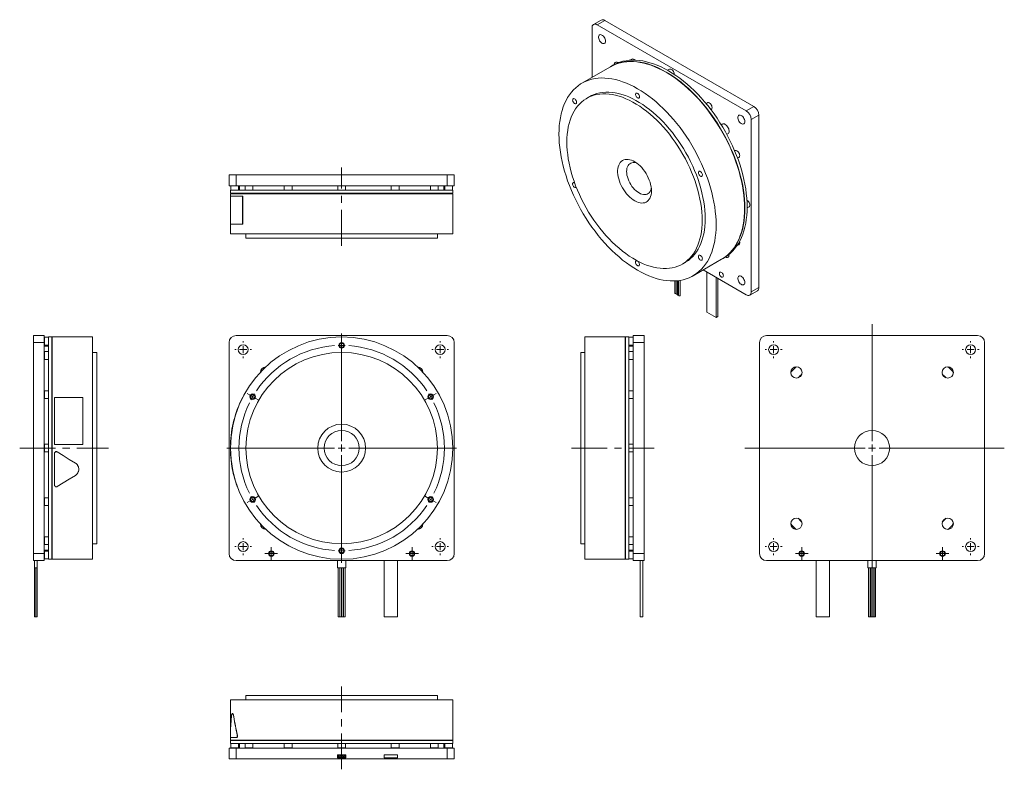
# Model space of a CAD drawing. Header units: millimetres. Extents: x 100 to 799, y 46 to 579.
import ezdxf

# ---------------------------------------------------------------- set-up
doc = ezdxf.new("R2010")
doc.units = ezdxf.units.MM
doc.header["$LTSCALE"] = 2
doc.linetypes.add('CENTERX2', pattern=[20.32, 12.7, -2.54, 2.54, -2.54])

# ---------------------------------------------------------------- blocks, each defined once
blk = doc.blocks.new('SW_CENTERMARKSYMBOL_0')
at = {"color": 0, "linetype": 'Continuous', "lineweight": 0}
for p, q in [((-5, 0), (-6, 0)), ((0, 0), (-2.5, 0)), ((0, 5), (0, 6)), ((0, 0), (0, 2.5)), ((0, 0), (0, -2.5)), ((0, 0), (2.5, 0)), ((5, 0), (6, 0)), ((0, -5), (0, -6))]:
    blk.add_line(p, q, dxfattribs=at)
blk = doc.blocks.new('SW_CENTERMARKSYMBOL_1')
at = {"color": 0, "linetype": 'Continuous', "lineweight": 0}
for p, q in [((-5, 0), (-6, 0)), ((0, 0), (-2.5, 0)), ((0, 5), (0, 6)), ((0, 0), (0, 2.5)), ((0, 0), (0, -2.5)), ((0, 0), (2.5, 0)), ((5, 0), (6, 0)), ((0, -5), (0, -6))]:
    blk.add_line(p, q, dxfattribs=at)
blk = doc.blocks.new('SW_CENTERMARKSYMBOL_2')
at = {"color": 0, "linetype": 'Continuous', "lineweight": 0}
for p, q in [((-5, 0), (-6, 0)), ((0, 0), (-2.5, 0)), ((0, 5), (0, 6)), ((0, 0), (0, 2.5)), ((0, 0), (0, -2.5)), ((0, 0), (2.5, 0)), ((5, 0), (6, 0)), ((0, -5), (0, -6))]:
    blk.add_line(p, q, dxfattribs=at)
blk = doc.blocks.new('SW_CENTERMARKSYMBOL_3')
at = {"color": 0, "linetype": 'Continuous', "lineweight": 0}
for p, q in [((-5, 0), (-6, 0)), ((0, 0), (-2.5, 0)), ((0, 5), (0, 6)), ((0, 0), (0, 2.5)), ((0, 0), (0, -2.5)), ((0, 0), (2.5, 0)), ((5, 0), (6, 0)), ((0, -5), (0, -6))]:
    blk.add_line(p, q, dxfattribs=at)
blk = doc.blocks.new('SW_CENTERMARKSYMBOL_4')
at = {"color": 0, "linetype": 'Continuous', "lineweight": 0}
for p, q in [((-2.5, 0), (-4.5, 0)), ((0, 0), (-2.5, 0)), ((0, 2.5), (0, 4.5)), ((0, 0), (0, 2.5)), ((0, 0), (0, -2.5)), ((0, 0), (2.5, 0)), ((2.5, 0), (4.5, 0)), ((0, -2.5), (0, -4.5))]:
    blk.add_line(p, q, dxfattribs=at)
blk = doc.blocks.new('SW_CENTERMARKSYMBOL_5')
at = {"color": 0, "linetype": 'Continuous', "lineweight": 0}
for p, q in [((-2.5, 0), (-4.5, 0)), ((0, 0), (-2.5, 0)), ((0, 2.5), (0, 4.5)), ((0, 0), (0, 2.5)), ((0, 0), (0, -2.5)), ((0, 0), (2.5, 0)), ((2.5, 0), (4.5, 0)), ((0, -2.5), (0, -4.5))]:
    blk.add_line(p, q, dxfattribs=at)
blk = doc.blocks.new('SW_CENTERMARKSYMBOL_6')
at = {"color": 6, "linetype": 'Continuous', "lineweight": 0}
for p, q in [((-63.22, 39), (-63.22, 41)), ((-63.22, 36.5), (-63.22, 39)), ((-63.22, 36.5), (-63.22, 34)), ((-63.22, 34), (-63.22, 32)), ((-128.6, 1.25), (-130.34, 2.25)), ((-126.44, 0), (-128.6, 1.25)), ((-126.44, 0), (-124.27, -1.25)), ((0, 0), (-2.17, -1.25)), ((0, 0), (2.17, 1.25)), ((2.17, 1.25), (3.9, 2.25)), ((-124.27, -1.25), (-122.54, -2.25)), ((-2.17, -1.25), (-3.9, -2.25)), ((-128.6, -74.25), (-130.34, -75.25)), ((-126.44, -73), (-128.6, -74.25)), ((-126.44, -73), (-124.27, -71.75)), ((-124.27, -71.75), (-122.54, -70.75)), ((-2.17, -71.75), (-3.9, -70.75)), ((0, -73), (-2.17, -71.75)), ((0, -73), (2.17, -74.25)), ((2.17, -74.25), (3.9, -75.25)), ((-63.22, -107), (-63.22, -105)), ((-63.22, -109.5), (-63.22, -107)), ((-63.22, -109.5), (-63.22, -112)), ((-63.22, -112), (-63.22, -114))]:
    blk.add_line(p, q, dxfattribs=at)
for start, end in [(93.92437, 146.07563), (90, 91.96218), (88.03782, 90), (33.92437, 86.07563), (150, 151.96218), (148.03782, 150), (30, 31.96218), (153.92437, 206.07563), (28.03782, 30), (333.92437, 26.07563), (208.03782, 210), (210, 211.96218), (328.03782, 330), (330, 331.96218), (213.92437, 266.07563), (273.92437, 326.07563), (268.03782, 270), (270, 271.96218)]:
    blk.add_arc((-63.22, -36.5), 73, start, end, dxfattribs=at)
blk = doc.blocks.new('SW_CENTERMARKSYMBOL_7')
at = {"color": 0, "linetype": 'Continuous', "lineweight": 0}
for p, q in [((0, 5), (0, 81.5)), ((-5, 0), (-81.5, 0)), ((0, 0), (-2.5, 0)), ((0, 0), (0, 2.5)), ((0, 0), (0, -2.5)), ((0, 0), (2.5, 0)), ((5, 0), (81.5, 0)), ((0, -5), (0, -81.5))]:
    blk.add_line(p, q, dxfattribs=at)
blk = doc.blocks.new('SW_CENTERMARKSYMBOL_8')
at = {"color": 0, "linetype": 'Continuous', "lineweight": 0}
for p, q in [((-5, 0), (-6, 0)), ((0, 0), (-2.5, 0)), ((0, 5), (0, 6)), ((0, 0), (0, 2.5)), ((0, 0), (0, -2.5)), ((0, 0), (2.5, 0)), ((5, 0), (6, 0)), ((0, -5), (0, -6))]:
    blk.add_line(p, q, dxfattribs=at)
blk = doc.blocks.new('SW_CENTERMARKSYMBOL_9')
at = {"color": 0, "linetype": 'Continuous', "lineweight": 0}
for p, q in [((-5, 0), (-6, 0)), ((0, 0), (-2.5, 0)), ((0, 5), (0, 6)), ((0, 0), (0, 2.5)), ((0, 0), (0, -2.5)), ((0, 0), (2.5, 0)), ((5, 0), (6, 0)), ((0, -5), (0, -6))]:
    blk.add_line(p, q, dxfattribs=at)
blk = doc.blocks.new('SW_CENTERMARKSYMBOL_10')
at = {"color": 0, "linetype": 'Continuous', "lineweight": 0}
for p, q in [((-5, 0), (-6, 0)), ((0, 0), (-2.5, 0)), ((0, 5), (0, 6)), ((0, 0), (0, 2.5)), ((0, 0), (0, -2.5)), ((0, 0), (2.5, 0)), ((5, 0), (6, 0)), ((0, -5), (0, -6))]:
    blk.add_line(p, q, dxfattribs=at)
blk = doc.blocks.new('SW_CENTERMARKSYMBOL_11')
at = {"color": 0, "linetype": 'Continuous', "lineweight": 0}
for p, q in [((-5, 0), (-6, 0)), ((0, 0), (-2.5, 0)), ((0, 5), (0, 6)), ((0, 0), (0, 2.5)), ((0, 0), (0, -2.5)), ((0, 0), (2.5, 0)), ((5, 0), (6, 0)), ((0, -5), (0, -6))]:
    blk.add_line(p, q, dxfattribs=at)
blk = doc.blocks.new('SW_CENTERMARKSYMBOL_12')
at = {"color": 0, "linetype": 'Continuous', "lineweight": 0}
for p, q in [((-2.5, 0), (-4.5, 0)), ((0, 0), (-2.5, 0)), ((0, 2.5), (0, 4.5)), ((0, 0), (0, 2.5)), ((0, 0), (0, -2.5)), ((0, 0), (2.5, 0)), ((2.5, 0), (4.5, 0)), ((0, -2.5), (0, -4.5))]:
    blk.add_line(p, q, dxfattribs=at)
blk = doc.blocks.new('SW_CENTERMARKSYMBOL_13')
at = {"color": 0, "linetype": 'Continuous', "lineweight": 0}
for p, q in [((-2.5, 0), (-4.5, 0)), ((0, 0), (-2.5, 0)), ((0, 2.5), (0, 4.5)), ((0, 0), (0, 2.5)), ((0, 0), (0, -2.5)), ((0, 0), (2.5, 0)), ((2.5, 0), (4.5, 0)), ((0, -2.5), (0, -4.5))]:
    blk.add_line(p, q, dxfattribs=at)
blk = doc.blocks.new('SW_CENTERMARKSYMBOL_14')
at = {"color": 0, "linetype": 'Continuous', "lineweight": 0}
for p, q in [((0, 5), (0, 88.07)), ((-5, 0), (-90.49, 0)), ((0, 0), (-2.5, 0)), ((0, 0), (0, 2.5)), ((0, 0), (0, -2.5)), ((0, 0), (2.5, 0)), ((5, 0), (93.96, 0)), ((0, -5), (0, -86.17))]:
    blk.add_line(p, q, dxfattribs=at)

msp = doc.modelspace()

# ---------------------------------------------------------------- linework, layer by layer
at = {"color": 7, "linetype": 'Continuous', "lineweight": 15}
for p, q in [((512.75, 578.67), (507.31, 575.53)), ((515.25, 578.43), (509.81, 575.28)), ((615.87, 514.05), (509.81, 575.28)), ((621.32, 517.2), (515.25, 578.43)), ((506.27, 573.24), (506.27, 537.91)), ((521.12, 546.48), (519.52, 545.56)), ((534.49, 550.92), (533.03, 550.08)), ((519.35, 545.46), (499.09, 533.76)), ((561.36, 543.72), (559.98, 542.93)), ((504.59, 524.23), (502.47, 523.01)), ((588.23, 519.9), (587.28, 519.35)), ((590.74, 514.99), (590.98, 515.13)), ((615.87, 514.05), (621.32, 517.2)), ((624.85, 511.07), (619.41, 507.93)), ((624.85, 388.59), (624.85, 511.07)), ((619.41, 385.45), (619.41, 507.93)), ((607.9, 485.83), (607.66, 485.69)), ((609.7, 480.51), (610.65, 481.06)), ((248.33, 460.9), (248.33, 468.6)), ((248.33, 468.6), (253.33, 468.6)), ((253.33, 468.6), (253.33, 460.9)), ((403.33, 468.6), (253.33, 468.6)), ((403.33, 460.9), (403.33, 468.6)), ((403.33, 468.6), (408.33, 468.6)), ((408.33, 468.6), (408.33, 460.9)), ((253.33, 460.9), (248.33, 460.9)), ((249.33, 457.75), (249.33, 455.5)), ((249.33, 457.75), (407.33, 457.75)), ((407.33, 455.5), (249.33, 455.5)), ((249.33, 455.25), (249.33, 453.5)), ((249.33, 455.25), (407.33, 455.25)), ((249.58, 460.75), (249.58, 457.75)), ((249.58, 460.75), (255.08, 460.75)), ((250.33, 455.5), (250.33, 455.25)), ((403.33, 460.9), (253.33, 460.9)), ((255.08, 457.75), (255.08, 460.75)), ((255.83, 460.9), (255.83, 457.75)), ((259.77, 460.75), (259.77, 457.75)), ((259.77, 460.75), (265.27, 460.75)), ((265.27, 457.75), (265.27, 460.75)), ((287.58, 460.75), (287.58, 457.75)), ((287.58, 460.75), (293.08, 460.75)), ((293.08, 457.75), (293.08, 460.75)), ((325.58, 460.75), (325.58, 457.75)), ((325.58, 460.75), (331.08, 460.75)), ((331.08, 457.75), (331.08, 460.75)), ((363.58, 460.75), (363.58, 457.75)), ((363.58, 460.75), (363.95, 460.75)), ((363.95, 460.75), (369.08, 460.75)), ((369.08, 457.75), (369.08, 460.75)), ((391.4, 460.75), (391.4, 457.75)), ((391.4, 460.75), (392.78, 460.75)), ((392.78, 460.75), (396.9, 460.75)), ((396.9, 457.75), (396.9, 460.75)), ((400.83, 457.75), (400.83, 460.9)), ((401.58, 460.75), (401.58, 457.75)), ((401.58, 460.75), (404.33, 460.75)), ((408.33, 460.9), (403.33, 460.9)), ((404.33, 460.75), (407.08, 460.75)), ((406.33, 455.25), (406.33, 455.5)), ((407.08, 457.75), (407.08, 460.75)), ((407.33, 455.5), (407.33, 457.75)), ((407.33, 426.6), (407.33, 455.25)), ((249.27, 433.5), (249.27, 453.5)), ((249.27, 453.5), (257.93, 453.5)), ((257.93, 453.5), (257.93, 433.5)), ((258.01, 453.5), (257.93, 453.5)), ((258.01, 453.5), (258.01, 433.5)), ((616.47, 445.08), (617.85, 445.88)), ((257.93, 433.5), (249.27, 433.5)), ((249.33, 433.5), (249.33, 426.6)), ((258.01, 433.5), (257.93, 433.5)), ((249.33, 426.6), (407.33, 426.6)), ((260.33, 426.6), (260.33, 423.6)), ((260.33, 423.6), (396.33, 423.6)), ((396.33, 423.6), (396.33, 426.6)), ((609.19, 418.16), (610.65, 419.01)), ((570.46, 405.23), (572.58, 406.45)), ((578.08, 396.92), (598.34, 408.62)), ((598.52, 408.72), (600.11, 409.64)), ((585.27, 401.07), (615.87, 383.41)), ((587.74, 371), (587.74, 399.65)), ((565.07, 393.26), (565.07, 384.55)), ((565.98, 393.31), (565.98, 384.02)), ((566.9, 393.39), (566.9, 383.49)), ((567.82, 393.5), (567.82, 382.96)), ((568.92, 382.96), (568.92, 393.66)), ((594.39, 367.16), (594.39, 395.81)), ((595.74, 367.94), (595.74, 395.03)), ((618.37, 383.16), (623.82, 386.3)), ((619.41, 385.45), (624.85, 388.59)), ((594.39, 367.16), (587.74, 371)), ((595.74, 367.94), (594.39, 367.16)), ((109.22, 349.43), (109.22, 354.43)), ((109.22, 354.43), (116.92, 354.43)), ((116.92, 354.43), (116.92, 349.43)), ((120.07, 353.18), (117.07, 353.18)), ((117.07, 350.43), (117.07, 353.18)), ((117.07, 347.68), (117.07, 350.43)), ((122.32, 353.43), (120.07, 353.43)), ((120.07, 274.43), (120.07, 353.43)), ((122.32, 353.43), (122.32, 274.43)), ((122.57, 352.43), (122.32, 352.43)), ((151.22, 353.43), (122.57, 353.43)), ((122.57, 195.43), (122.57, 353.43)), ((151.22, 274.43), (151.22, 353.43)), ((403.33, 354.43), (253.33, 354.43)), ((529.89, 353.43), (501.24, 353.43)), ((501.24, 353.43), (501.24, 195.43)), ((529.89, 353.43), (529.89, 274.43)), ((530.14, 352.43), (529.89, 352.43)), ((532.39, 353.43), (530.14, 353.43)), ((530.14, 195.43), (530.14, 353.43)), ((532.39, 353.43), (532.39, 195.43)), ((535.39, 353.18), (532.39, 353.18)), ((535.39, 353.18), (535.39, 347.68)), ((535.54, 354.43), (543.24, 354.43)), ((535.54, 349.43), (535.54, 354.43)), ((543.24, 354.43), (543.24, 349.43)), ((630.28, 354.43), (780.28, 354.43)), ((116.92, 349.43), (109.22, 349.43)), ((109.22, 349.43), (109.22, 199.43)), ((116.92, 349.43), (116.92, 199.43)), ((120.07, 346.93), (116.92, 346.93)), ((117.07, 347.68), (120.07, 347.68)), ((120.07, 343), (117.07, 343)), ((117.07, 338.87), (117.07, 343)), ((248.33, 349.43), (248.33, 199.43)), ((408.33, 199.43), (408.33, 349.43)), ((532.39, 347.68), (535.39, 347.68)), ((535.54, 346.93), (532.39, 346.93)), ((535.39, 343), (532.39, 343)), ((535.39, 343), (535.39, 337.5)), ((543.24, 349.43), (535.54, 349.43)), ((535.54, 199.43), (535.54, 349.43)), ((543.24, 199.43), (543.24, 349.43)), ((625.28, 199.43), (625.28, 349.43)), ((785.28, 349.43), (785.28, 199.43)), ((117.07, 337.5), (117.07, 338.87)), ((117.07, 337.5), (120.07, 337.5)), ((154.22, 342.43), (151.22, 342.43)), ((154.22, 274.43), (154.22, 342.43)), ((501.24, 342.43), (498.24, 342.43)), ((498.24, 342.43), (498.24, 206.43)), ((532.39, 337.5), (535.39, 337.5)), ((120.07, 315.18), (117.07, 315.18)), ((117.07, 310.05), (117.07, 315.18)), ((535.39, 315.18), (532.39, 315.18)), ((535.39, 315.18), (535.39, 309.68)), ((117.07, 309.68), (117.07, 310.05)), ((117.07, 309.68), (120.07, 309.68)), ((124.32, 310.47), (144.32, 310.47)), ((124.32, 276.93), (124.32, 310.47)), ((144.32, 310.47), (144.32, 276.93)), ((258.01, 310.43), (257.93, 310.47)), ((532.39, 309.68), (535.39, 309.68)), ((120.07, 277.18), (117.07, 277.18)), ((117.07, 271.68), (117.07, 277.18)), ((120.07, 195.43), (120.07, 274.43)), ((122.32, 274.43), (122.32, 195.43)), ((144.32, 276.93), (124.32, 276.93)), ((144.32, 276.93), (124.32, 276.93)), ((124.32, 276.93), (124.32, 276.93)), ((144.32, 276.93), (144.32, 276.93)), ((151.22, 195.43), (151.22, 274.43)), ((154.22, 206.43), (154.22, 274.43)), ((249.37, 276.93), (249.27, 276.93)), ((529.89, 274.43), (529.89, 195.43)), ((535.39, 277.18), (532.39, 277.18)), ((535.39, 277.18), (535.39, 271.68)), ((117.07, 271.68), (120.07, 271.68)), ((124.32, 270.73), (124.32, 270.72)), ((124.32, 248.1), (124.32, 270.72)), ((126.15, 271.75), (126.15, 271.75)), ((249.37, 271.93), (249.27, 271.93)), ((249.38, 271.75), (249.28, 271.75)), ((532.39, 271.68), (535.39, 271.68)), ((139.09, 263.77), (139.09, 263.76)), ((141.52, 259.41), (141.52, 259.43)), ((251.74, 255.09), (251.64, 255.06)), ((254.21, 247.11), (254.12, 247.07)), ((254.18, 246.89), (254.28, 246.93)), ((120.07, 239.18), (117.07, 239.18)), ((117.07, 233.68), (117.07, 239.18)), ((535.39, 239.18), (532.39, 239.18)), ((535.39, 239.18), (535.39, 238.81)), ((535.39, 238.81), (535.39, 233.68)), ((117.07, 233.68), (120.07, 233.68)), ((532.39, 233.68), (535.39, 233.68)), ((120.07, 211.36), (117.07, 211.36)), ((117.07, 205.86), (117.07, 211.36)), ((535.39, 211.36), (532.39, 211.36)), ((535.39, 211.36), (535.39, 209.99)), ((535.39, 209.99), (535.39, 205.86)), ((117.07, 205.86), (120.07, 205.86)), ((151.22, 206.43), (154.22, 206.43)), ((498.24, 206.43), (501.24, 206.43)), ((532.39, 205.86), (535.39, 205.86)), ((109.22, 199.43), (116.92, 199.43)), ((109.22, 194.43), (109.22, 199.43)), ((116.92, 201.93), (120.07, 201.93)), ((116.92, 199.43), (116.92, 194.43)), ((120.07, 201.18), (117.07, 201.18)), ((117.07, 195.68), (117.07, 201.18)), ((122.32, 196.43), (122.57, 196.43)), ((529.89, 196.43), (530.14, 196.43)), ((532.39, 201.93), (535.54, 201.93)), ((535.39, 201.18), (532.39, 201.18)), ((535.39, 201.18), (535.39, 198.43)), ((535.39, 198.43), (535.39, 195.68)), ((535.54, 199.43), (543.24, 199.43)), ((535.54, 194.43), (535.54, 199.43)), ((543.24, 199.43), (543.24, 194.43)), ((116.92, 194.43), (109.22, 194.43)), ((110.09, 189.43), (110.09, 194.43)), ((112, 189.43), (110.09, 189.43)), ((110.09, 154.43), (110.09, 189.43)), ((110.49, 189.43), (110.49, 154.43)), ((111.59, 154.43), (111.59, 189.43)), ((112, 189.43), (112, 194.43)), ((112, 154.43), (112, 189.43)), ((117.07, 195.68), (120.07, 195.68)), ((120.07, 195.43), (122.32, 195.43)), ((122.57, 195.43), (151.22, 195.43)), ((253.33, 194.43), (403.33, 194.43)), ((325.42, 189.43), (325.42, 194.43)), ((331.25, 189.43), (325.42, 189.43)), ((325.83, 189.43), (325.83, 154.43)), ((326.93, 154.43), (326.93, 189.43)), ((327.13, 189.43), (327.13, 154.43)), ((328.23, 154.43), (328.23, 189.43)), ((328.43, 189.43), (328.43, 154.43)), ((329.53, 154.43), (329.53, 189.43)), ((329.73, 189.43), (329.73, 154.43)), ((330.83, 154.43), (330.83, 189.43)), ((331.25, 189.43), (331.25, 194.43)), ((358.63, 154.43), (358.63, 194.43)), ((368.03, 154.43), (368.03, 194.43)), ((501.24, 195.43), (529.89, 195.43)), ((530.14, 195.43), (532.39, 195.43)), ((532.39, 195.68), (535.39, 195.68)), ((543.24, 194.43), (535.54, 194.43)), ((540.46, 154.43), (540.46, 194.43)), ((542.37, 154.43), (542.37, 194.43)), ((780.28, 194.43), (630.28, 194.43)), ((665.58, 154.43), (665.58, 194.43)), ((674.98, 154.43), (674.98, 194.43)), ((702.37, 189.43), (702.37, 194.43)), ((708.2, 189.43), (702.37, 189.43)), ((702.78, 189.43), (702.78, 154.43)), ((703.88, 154.43), (703.88, 189.43)), ((704.08, 189.43), (704.08, 154.43)), ((705.18, 154.43), (705.18, 189.43)), ((705.38, 189.43), (705.38, 154.43)), ((706.48, 154.43), (706.48, 189.43)), ((706.68, 189.43), (706.68, 154.43)), ((707.78, 154.43), (707.78, 189.43)), ((708.2, 189.43), (708.2, 194.43)), ((110.49, 154.43), (110.09, 154.43)), ((111.59, 154.43), (110.49, 154.43)), ((112, 154.43), (111.59, 154.43)), ((326.93, 154.43), (325.83, 154.43)), ((328.23, 154.43), (327.13, 154.43)), ((329.53, 154.43), (328.43, 154.43)), ((330.83, 154.43), (329.73, 154.43)), ((368.03, 154.43), (358.63, 154.43)), ((542.37, 154.43), (540.46, 154.43)), ((674.98, 154.43), (665.58, 154.43)), ((703.33, 154.43), (702.78, 154.43)), ((703.88, 154.43), (703.33, 154.43)), ((704.63, 154.43), (704.08, 154.43)), ((705.18, 154.43), (704.63, 154.43)), ((705.93, 154.43), (705.38, 154.43)), ((706.48, 154.43), (705.93, 154.43)), ((707.23, 154.43), (706.68, 154.43)), ((707.78, 154.43), (707.23, 154.43)), ((260.33, 98.54), (260.33, 95.54)), ((396.33, 98.54), (260.33, 98.54)), ((396.33, 95.54), (396.33, 98.54)), ((249.33, 95.54), (249.33, 72.57)), ((407.33, 95.54), (249.33, 95.54)), ((407.33, 66.89), (407.33, 95.54)), ((249.27, 88.64), (249.27, 68.64)), ((249.33, 88.64), (249.27, 88.64)), ((250.77, 85.84), (250.67, 85.84)), ((251.74, 83.42), (251.64, 83.42)), ((254.21, 70.47), (254.12, 70.47)), ((253.75, 68.64), (249.32, 68.64)), ((249.33, 68.64), (249.33, 66.89)), ((407.33, 66.89), (249.33, 66.89)), ((249.33, 66.64), (249.33, 64.39)), ((249.33, 66.64), (407.33, 66.64)), ((407.33, 64.39), (249.33, 64.39)), ((249.58, 64.39), (249.58, 61.39)), ((250.33, 66.89), (250.33, 66.64)), ((253.84, 68.64), (253.75, 68.64)), ((255.08, 61.39), (255.08, 64.39)), ((255.83, 64.39), (255.83, 61.24)), ((259.77, 64.39), (259.77, 61.39)), ((265.27, 61.39), (265.27, 64.39)), ((287.58, 64.39), (287.58, 61.39)), ((293.08, 61.39), (293.08, 64.39)), ((325.58, 64.39), (325.58, 61.39)), ((331.08, 61.39), (331.08, 64.39)), ((363.58, 64.39), (363.58, 61.39)), ((369.08, 61.39), (369.08, 64.39)), ((391.4, 64.39), (391.4, 61.39)), ((396.9, 61.39), (396.9, 64.39)), ((400.83, 61.24), (400.83, 64.39)), ((401.58, 64.39), (401.58, 61.39)), ((406.33, 66.64), (406.33, 66.89)), ((407.08, 61.39), (407.08, 64.39)), ((407.33, 64.39), (407.33, 66.64)), ((248.33, 53.54), (248.33, 61.24)), ((248.33, 61.24), (253.33, 61.24)), ((252.33, 61.39), (249.58, 61.39)), ((255.08, 61.39), (252.33, 61.39)), ((253.33, 61.24), (253.33, 53.54)), ((253.33, 61.24), (403.33, 61.24)), ((263.89, 61.39), (259.77, 61.39)), ((265.27, 61.39), (263.89, 61.39)), ((292.72, 61.39), (287.58, 61.39)), ((293.08, 61.39), (292.72, 61.39)), ((325.42, 56.32), (325.42, 54.41)), ((331.25, 56.32), (325.42, 56.32)), ((331.08, 61.39), (325.58, 61.39)), ((331.25, 54.41), (331.25, 56.32)), ((358.63, 56.32), (358.63, 54.41)), ((368.03, 56.32), (358.63, 56.32)), ((369.08, 61.39), (363.58, 61.39)), ((368.03, 54.41), (368.03, 56.32)), ((396.9, 61.39), (391.4, 61.39)), ((407.08, 61.39), (401.58, 61.39)), ((403.33, 53.54), (403.33, 61.24)), ((403.33, 61.24), (408.33, 61.24)), ((408.33, 61.24), (408.33, 53.54)), ((253.33, 53.54), (248.33, 53.54)), ((253.33, 53.54), (403.33, 53.54)), ((325.42, 54.41), (331.25, 54.41)), ((358.63, 54.41), (368.03, 54.41)), ((408.33, 53.54), (403.33, 53.54))]:
    msp.add_line(p, q, dxfattribs=at)
at = {"color": 6, "linetype": 'CENTERX2', "lineweight": 0}
for p, q in [((328.33, 418.27), (328.33, 473.92)), ((99.52, 274.43), (162.56, 274.43)), ((491.71, 274.43), (550.42, 274.43)), ((328.33, 46.14), (328.33, 104.9))]:
    msp.add_line(p, q, dxfattribs=at)
at = {"color": 7, "linetype": 'Continuous', "lineweight": 15, "flags": 128}
for points in [[(515.82, 563.65), (515.75, 564.35), (515.55, 565.08), (515.24, 565.82), (514.82, 566.52), (514.32, 567.13), (513.77, 567.64), (513.2, 568.01), (512.63, 568.22), (512.1, 568.27), (511.64, 568.14), (511.27, 567.84), (511.02, 567.4), (510.88, 566.83), (510.88, 566.16), (511.02, 565.44), (511.27, 564.7), (511.64, 563.98), (512.1, 563.32), (512.63, 562.75), (513.2, 562.31), (513.77, 562.01), (514.32, 561.89), (514.82, 561.93), (515.24, 562.14), (515.55, 562.52), (515.75, 563.03), (515.82, 563.65)], [(519.35, 545.46), (520.3, 545.98), (522.26, 546.91), (524.31, 547.68), (526.44, 548.29), (528.64, 548.74), (530.91, 549.03), (533.25, 549.15), (535.64, 549.11), (538.08, 548.91), (540.57, 548.54), (543.11, 548.02), (545.67, 547.33), (548.27, 546.48), (550.89, 545.48), (553.53, 544.32), (556.19, 543.01), (558.84, 541.54), (561.5, 539.94), (564.15, 538.19), (566.79, 536.3), (569.42, 534.28), (572.01, 532.12), (574.58, 529.85), (577.11, 527.45), (579.61, 524.94), (582.05, 522.32), (584.44, 519.6), (586.78, 516.78), (589.05, 513.87), (591.25, 510.88), (593.38, 507.81), (595.43, 504.67), (597.39, 501.47), (599.27, 498.21), (601.06, 494.91), (602.75, 491.56), (604.35, 488.19), (605.84, 484.78), (607.22, 481.36), (608.5, 477.93), (609.66, 474.5), (610.7, 471.07), (611.63, 467.66), (612.44, 464.27), (613.13, 460.91), (613.7, 457.58), (614.14, 454.3), (614.45, 451.07), (614.64, 447.9), (614.71, 444.79)], [(598.43, 408.67), (599.45, 409.29), (601.24, 410.53), (602.93, 411.92), (604.52, 413.45), (606.01, 415.14), (607.4, 416.96), (608.67, 418.92), (609.83, 421.01), (610.88, 423.23), (611.81, 425.57), (612.62, 428.02), (613.31, 430.59), (613.87, 433.27), (614.31, 436.04), (614.63, 438.91), (614.82, 441.86), (614.88, 444.89), (614.82, 448), (614.63, 451.17), (614.31, 454.4), (613.87, 457.68), (613.31, 461.01), (612.62, 464.37), (611.81, 467.76), (610.88, 471.18), (609.83, 474.6), (608.67, 478.04), (607.4, 481.47), (606.01, 484.89), (604.52, 488.29), (602.93, 491.67), (601.24, 495.01), (599.45, 498.32), (597.57, 501.57), (595.6, 504.77), (593.55, 507.91), (591.42, 510.98), (589.22, 513.97), (586.95, 516.88), (584.62, 519.7), (582.23, 522.42), (579.78, 525.04), (577.29, 527.55), (574.76, 529.95), (572.19, 532.23), (569.59, 534.38), (566.97, 536.4), (564.33, 538.29), (561.68, 540.04), (559.02, 541.65), (556.36, 543.11), (553.71, 544.42), (551.07, 545.58), (548.45, 546.58), (545.85, 547.43), (543.28, 548.12), (540.75, 548.65), (538.26, 549.01), (535.82, 549.21), (533.42, 549.25), (531.09, 549.13), (528.82, 548.84), (526.62, 548.39), (524.49, 547.78), (522.44, 547.01), (520.47, 546.08), (519.44, 545.51)], [(521.12, 546.48), (522.06, 547), (524.03, 547.93), (526.08, 548.7), (528.21, 549.31), (530.41, 549.76), (532.68, 550.05), (535.02, 550.17), (537.41, 550.13), (539.85, 549.93), (542.34, 549.56), (544.87, 549.04), (547.44, 548.35), (550.04, 547.5), (552.66, 546.5), (555.3, 545.34), (557.95, 544.03), (560.61, 542.56), (563.27, 540.96), (565.92, 539.21), (568.56, 537.32), (571.18, 535.3), (573.78, 533.14), (576.35, 530.87), (578.88, 528.47), (581.37, 525.96), (583.82, 523.34), (586.21, 520.62), (588.54, 517.8), (590.81, 514.89), (593.02, 511.9), (595.14, 508.83), (597.19, 505.69), (599.16, 502.49), (601.04, 499.23), (602.83, 495.93), (604.52, 492.58), (606.12, 489.21), (607.61, 485.8), (608.99, 482.38), (610.26, 478.95), (611.43, 475.52), (612.47, 472.09), (613.4, 468.68), (614.21, 465.29), (614.9, 461.93), (615.46, 458.6), (615.91, 455.32), (616.22, 452.09), (616.41, 448.92), (616.47, 445.81), (616.41, 442.78), (616.22, 439.82), (615.91, 436.96), (615.46, 434.18), (614.9, 431.51), (614.21, 428.94), (613.4, 426.49), (612.47, 424.15), (611.43, 421.93), (610.26, 419.84), (608.99, 417.88), (607.61, 416.05), (606.12, 414.37), (604.52, 412.83), (602.83, 411.44), (601.04, 410.2), (600.11, 409.64)], [(522.02, 546.97), (522.1, 547.57), (522.31, 548.09), (522.64, 548.48), (523.06, 548.73), (523.57, 548.81), (524.12, 548.73), (524.72, 548.5), (525.01, 548.32)], [(561.36, 543.72), (561.76, 543.85), (562.23, 543.8), (562.73, 543.59), (563.24, 543.22), (563.71, 542.72), (564.11, 542.13), (564.42, 541.49), (564.61, 540.84), (564.68, 540.22), (564.67, 540.05)], [(482.72, 497.59), (482.79, 500.62), (482.98, 503.58), (483.29, 506.44), (483.73, 509.22), (484.3, 511.89), (484.99, 514.46), (485.8, 516.92), (486.73, 519.26), (487.77, 521.47), (488.93, 523.56), (490.21, 525.52), (491.59, 527.35), (493.08, 529.03), (494.68, 530.57), (496.37, 531.96), (498.16, 533.2), (500.04, 534.28), (502, 535.21), (504.05, 535.98), (506.18, 536.59), (508.38, 537.04), (510.66, 537.33), (512.99, 537.46), (515.38, 537.42), (517.82, 537.21), (520.32, 536.85), (522.85, 536.32), (525.42, 535.63), (528.01, 534.79), (530.64, 533.78), (533.28, 532.62), (535.93, 531.31), (538.59, 529.85), (541.24, 528.24), (543.9, 526.49), (546.54, 524.6), (549.16, 522.58), (551.76, 520.43), (554.32, 518.15), (556.86, 515.75), (559.35, 513.24), (561.79, 510.62), (564.18, 507.9), (566.52, 505.08), (568.79, 502.17), (570.99, 499.18), (573.12, 496.11), (575.17, 492.98), (577.13, 489.77), (579.01, 486.52), (580.8, 483.21), (582.5, 479.87), (584.09, 476.49), (585.58, 473.09), (586.96, 469.67), (588.24, 466.24), (589.4, 462.81), (590.45, 459.38), (591.37, 455.97), (592.18, 452.57), (592.87, 449.21), (593.44, 445.89), (593.88, 442.6), (594.19, 439.37), (594.38, 436.2), (594.45, 433.09), (594.38, 430.06), (594.19, 427.11), (593.88, 424.24), (593.44, 421.47), (592.87, 418.8), (592.18, 416.23), (591.37, 413.77), (590.45, 411.43), (589.4, 409.21), (588.24, 407.12), (586.96, 405.16), (585.58, 403.34), (584.09, 401.66), (582.5, 400.12), (580.8, 398.73), (579.01, 397.49), (577.13, 396.4), (575.17, 395.47), (573.12, 394.7), (570.99, 394.09), (568.79, 393.64), (566.52, 393.35), (564.18, 393.23), (561.79, 393.27), (559.35, 393.47), (556.86, 393.84), (554.32, 394.36), (551.76, 395.05), (549.16, 395.9), (546.54, 396.9), (543.9, 398.06), (541.24, 399.37), (538.59, 400.84), (535.93, 402.44), (533.28, 404.19), (530.64, 406.08), (528.01, 408.1), (525.42, 410.26), (522.85, 412.53), (520.32, 414.93), (517.82, 417.44), (515.38, 420.06), (512.99, 422.78), (510.66, 425.6), (508.38, 428.51), (506.18, 431.5), (504.05, 434.57), (502, 437.71), (500.04, 440.91), (498.16, 444.17), (496.37, 447.47), (494.68, 450.82), (493.08, 454.19), (491.59, 457.6), (490.21, 461.02), (488.93, 464.45), (487.77, 467.88), (486.73, 471.31), (485.8, 474.72), (484.99, 478.11), (484.3, 481.47), (483.73, 484.8), (483.29, 488.08), (482.98, 491.31), (482.79, 494.48), (482.72, 497.59)], [(488.38, 491.88), (488.45, 494.7), (488.64, 497.44), (488.95, 500.09), (489.4, 502.65), (489.97, 505.1), (490.66, 507.45), (491.47, 509.68), (492.41, 511.79), (493.45, 513.77), (494.62, 515.62), (495.89, 517.34), (497.28, 518.91), (498.76, 520.34), (500.35, 521.62), (502.03, 522.75), (503.8, 523.72), (505.66, 524.54), (507.6, 525.19), (509.62, 525.68), (511.71, 526.01), (513.87, 526.17), (516.08, 526.17), (518.35, 526.01), (520.67, 525.68), (523.03, 525.19), (525.42, 524.53), (527.84, 523.72), (530.29, 522.75), (532.75, 521.62), (535.23, 520.34), (537.7, 518.91), (540.18, 517.34), (542.64, 515.62), (545.08, 513.77), (547.51, 511.78), (549.9, 509.67), (552.26, 507.44), (554.58, 505.09), (556.85, 502.64), (559.06, 500.08), (561.22, 497.43), (563.31, 494.69), (565.32, 491.87), (567.27, 488.97), (569.13, 486.01), (570.9, 482.99), (572.58, 479.92), (574.17, 476.81), (575.65, 473.67), (577.04, 470.5), (578.31, 467.31), (579.47, 464.11), (580.52, 460.92), (581.46, 457.73), (582.27, 454.56), (582.96, 451.42), (583.53, 448.3), (583.98, 445.24), (584.29, 442.22), (584.48, 439.26), (584.55, 436.36), (584.48, 433.54), (584.29, 430.8), (583.98, 428.15), (583.53, 425.59), (582.96, 423.13), (582.27, 420.79), (581.46, 418.56), (580.52, 416.45), (579.47, 414.46), (578.31, 412.61), (577.04, 410.9), (575.65, 409.32), (574.17, 407.89), (572.58, 406.61), (570.9, 405.49), (569.13, 404.51), (567.27, 403.7), (565.32, 403.05), (563.31, 402.55), (561.22, 402.23), (559.06, 402.06), (556.85, 402.06), (554.58, 402.23), (552.26, 402.56), (549.9, 403.05), (547.51, 403.7), (545.08, 404.52), (542.64, 405.49), (540.18, 406.62), (537.7, 407.9), (535.23, 409.33), (532.75, 410.9), (530.29, 412.62), (527.84, 414.47), (525.42, 416.45), (523.03, 418.56), (520.67, 420.8), (518.35, 423.14), (516.08, 425.6), (513.87, 428.15), (511.71, 430.81), (509.62, 433.55), (507.6, 436.37), (505.66, 439.26), (503.8, 442.22), (502.03, 445.24), (500.35, 448.31), (498.76, 451.42), (497.28, 454.57), (495.89, 457.74), (494.62, 460.93), (493.45, 464.12), (492.41, 467.32), (491.47, 470.51), (490.66, 473.68), (489.97, 476.82), (489.4, 479.93), (488.95, 483), (488.64, 486.02), (488.45, 488.98), (488.38, 491.88)], [(504.59, 524.23), (505.92, 524.95), (507.78, 525.76), (509.73, 526.41), (511.74, 526.91), (513.83, 527.23), (515.99, 527.4), (518.2, 527.4), (520.47, 527.23), (522.79, 526.9), (525.15, 526.41), (527.54, 525.76), (529.97, 524.94), (532.41, 523.97), (534.88, 522.84), (537.35, 521.56), (539.82, 520.13), (542.3, 518.56), (544.76, 516.84), (547.21, 514.99), (549.63, 513.01), (552.02, 510.9), (554.38, 508.67), (556.7, 506.32), (558.97, 503.86), (561.18, 501.31), (563.34, 498.66), (565.43, 495.91), (567.45, 493.09), (569.39, 490.2), (571.25, 487.24), (573.02, 484.22), (574.7, 481.15), (576.29, 478.04), (577.78, 474.89), (579.16, 471.72), (580.43, 468.53), (581.6, 465.34), (582.65, 462.14), (583.58, 458.96), (584.39, 455.79), (585.08, 452.64), (585.65, 449.53), (586.1, 446.46), (586.41, 443.44), (586.61, 440.48), (586.67, 437.58), (586.61, 434.76), (586.41, 432.02), (586.1, 429.37), (585.65, 426.81), (585.08, 424.36), (584.39, 422.01), (583.58, 419.78), (582.65, 417.67), (581.6, 415.69), (580.43, 413.84), (579.16, 412.12), (577.78, 410.55), (576.29, 409.12), (574.7, 407.84), (573.02, 406.71), (572.58, 406.45)], [(540, 524.13), (539.94, 524.65), (539.75, 525.2), (539.47, 525.72), (539.1, 526.17), (538.69, 526.52), (538.27, 526.72), (537.88, 526.77), (537.55, 526.66), (537.31, 526.39), (537.19, 526), (537.19, 525.51), (537.31, 524.98), (537.55, 524.44), (537.88, 523.94), (538.27, 523.54), (538.69, 523.26), (539.1, 523.13), (539.47, 523.16), (539.75, 523.36), (539.94, 523.69), (540, 524.13)], [(494.59, 521.96), (494.2, 522.36), (493.78, 522.64), (493.37, 522.77), (493, 522.74), (492.71, 522.55), (492.53, 522.21), (492.47, 521.77), (492.53, 521.25), (492.71, 520.71), (493, 520.19), (493.37, 519.73), (493.78, 519.39), (494.2, 519.18), (494.59, 519.13), (494.92, 519.24), (495.16, 519.51), (495.28, 519.9), (495.28, 520.39), (495.16, 520.93), (494.92, 521.47), (494.59, 521.96)], [(588.23, 519.9), (588.63, 520.02), (589.1, 519.97), (589.6, 519.76), (590.11, 519.39), (590.58, 518.9), (590.98, 518.31), (591.29, 517.66), (591.48, 517.01), (591.55, 516.39), (591.48, 515.85), (591.29, 515.42), (590.98, 515.13), (590.98, 515.13)], [(614.81, 506.5), (614.75, 507.2), (614.55, 507.93), (614.23, 508.67), (613.82, 509.37), (613.32, 509.99), (612.77, 510.49), (612.19, 510.86), (611.63, 511.08), (611.1, 511.12), (610.64, 510.99), (610.27, 510.69), (610.01, 510.25), (609.88, 509.68), (609.88, 509.01), (610.01, 508.29), (610.27, 507.55), (610.64, 506.83), (611.1, 506.17), (611.63, 505.6), (612.19, 505.16), (612.77, 504.87), (613.32, 504.74), (613.82, 504.78), (614.23, 505), (614.55, 505.37), (614.75, 505.88), (614.81, 506.5)], [(598.22, 504.04), (598.44, 504.4), (598.8, 504.73), (599.26, 504.91), (599.79, 504.93), (600.37, 504.78), (600.96, 504.48), (601.55, 504.04), (602.11, 503.47), (602.62, 502.8), (603.04, 502.07), (603.36, 501.3), (603.58, 500.53), (603.67, 499.8), (603.63, 499.13), (603.47, 498.56), (603.19, 498.11), (602.8, 497.8), (602.33, 497.65), (601.91, 497.65)], [(607.9, 485.83), (608.3, 485.95), (608.77, 485.9), (609.27, 485.69), (609.78, 485.32), (610.25, 484.83), (610.65, 484.24), (610.96, 483.59), (611.15, 482.94), (611.22, 482.32), (611.15, 481.78), (610.96, 481.35), (610.65, 481.06), (610.65, 481.06)], [(548.49, 457.18), (548.42, 455.79), (548.23, 454.49), (547.92, 453.29), (547.48, 452.2), (546.93, 451.24), (546.26, 450.42), (545.49, 449.74), (544.63, 449.22), (543.68, 448.85), (542.65, 448.65), (541.56, 448.6), (540.41, 448.73), (539.23, 449.01), (538.01, 449.46), (536.77, 450.06), (535.54, 450.81), (534.31, 451.71), (533.1, 452.73), (531.94, 453.87), (530.82, 455.13), (529.75, 456.48), (528.76, 457.9), (527.86, 459.4), (527.04, 460.94), (526.32, 462.52), (525.71, 464.12), (525.22, 465.71), (524.84, 467.29), (524.59, 468.84), (524.46, 470.33), (524.46, 471.76), (524.59, 473.11), (524.84, 474.36), (525.22, 475.51), (525.71, 476.53), (526.32, 477.42), (527.04, 478.17), (527.86, 478.78), (528.76, 479.22), (529.75, 479.51), (530.82, 479.63), (531.94, 479.59), (533.1, 479.39), (534.31, 479.02), (535.54, 478.49), (536.77, 477.82), (538.01, 476.99), (539.23, 476.03), (540.41, 474.95), (541.56, 473.75), (542.65, 472.45), (543.68, 471.06), (544.63, 469.59), (545.49, 468.07), (546.26, 466.51), (546.93, 464.92), (547.48, 463.32), (547.92, 461.73), (548.23, 460.16), (548.42, 458.64), (548.49, 457.18)], [(538.18, 476.87), (537.53, 477.09), (536.51, 477.31), (535.54, 477.36), (534.63, 477.25), (533.79, 476.98), (533.03, 476.54), (532.37, 475.95), (531.82, 475.22), (531.38, 474.35), (531.06, 473.35), (530.87, 472.25), (530.81, 471.06), (530.87, 469.79), (531.06, 468.47), (531.38, 467.11), (531.82, 465.73), (532.37, 464.36), (533.03, 463.01), (533.79, 461.7), (534.63, 460.45), (535.54, 459.29), (536.51, 458.22), (537.53, 457.27), (538.58, 456.44), (539.65, 455.75), (540.71, 455.21), (541.76, 454.82), (542.78, 454.6), (543.75, 454.55), (544.67, 454.66), (545.51, 454.93), (546.26, 455.37), (546.92, 455.96), (547.47, 456.69), (547.91, 457.56), (548.23, 458.56), (548.36, 459.23)], [(584, 467.52), (584.33, 467.63), (584.56, 467.9), (584.69, 468.29), (584.69, 468.78), (584.56, 469.31), (584.33, 469.85), (584, 470.35), (583.6, 470.75), (583.18, 471.03), (582.77, 471.16), (582.41, 471.13), (582.12, 470.93), (581.94, 470.6), (581.87, 470.16), (581.94, 469.64), (582.12, 469.09), (582.41, 468.57), (582.77, 468.12), (583.18, 467.77), (583.6, 467.57), (584, 467.52)], [(493.18, 463.17), (492.85, 463.05), (492.61, 462.79), (492.48, 462.4), (492.48, 461.91), (492.61, 461.37), (492.85, 460.83), (493.18, 460.34), (493.57, 459.94), (493.99, 459.66), (494.4, 459.53), (494.76, 459.56), (495.05, 459.75), (495.07, 459.77)], [(493.85, 463), (493.57, 463.12), (493.18, 463.17)], [(616.33, 450.58), (616.47, 450.5), (616.98, 450.14), (617.45, 449.64), (617.85, 449.05), (618.16, 448.41), (618.35, 447.76), (618.42, 447.14), (618.35, 446.59), (618.16, 446.16), (617.85, 445.88), (617.85, 445.88)], [(614.71, 444.79), (614.64, 441.76), (614.45, 438.8), (614.14, 435.94), (613.7, 433.16), (613.13, 430.49), (612.44, 427.92), (611.63, 425.47), (610.7, 423.12), (609.66, 420.91), (608.5, 418.82), (607.22, 416.86), (605.84, 415.03), (604.35, 413.35), (602.75, 411.81), (601.06, 410.42), (599.27, 409.18), (598.34, 408.62)], [(537.17, 406.55), (537.23, 406.03), (537.42, 405.49), (537.7, 404.97), (538.07, 404.51), (538.48, 404.17), (538.9, 403.96), (539.29, 403.91), (539.62, 404.03), (539.86, 404.29), (539.98, 404.68), (539.98, 405.17), (539.86, 405.71), (539.62, 406.25), (539.29, 406.74), (538.9, 407.15), (538.48, 407.42), (538.07, 407.55), (537.7, 407.52), (537.42, 407.33), (537.23, 407), (537.17, 406.55)], [(582.58, 408.73), (582.97, 408.32), (583.39, 408.04), (583.81, 407.91), (584.17, 407.95), (584.46, 408.14), (584.64, 408.47), (584.7, 408.92), (584.64, 409.43), (584.46, 409.98), (584.17, 410.5), (583.81, 410.95), (583.39, 411.3), (582.97, 411.51), (582.58, 411.55), (582.25, 411.44), (582.01, 411.18), (581.89, 410.78), (581.89, 410.3), (582.01, 409.76), (582.25, 409.22), (582.58, 408.73)], [(603.66, 412.1), (603.67, 411.75), (603.58, 411.12), (603.36, 410.6), (603.04, 410.2), (602.62, 409.96), (602.11, 409.87), (601.55, 409.95), (600.99, 410.18)], [(599.61, 396.88), (599.55, 397.39), (599.36, 397.94), (599.08, 398.46), (598.71, 398.92), (598.3, 399.26), (597.88, 399.47), (597.49, 399.52), (597.16, 399.4), (596.92, 399.14), (596.8, 398.74), (596.8, 398.26), (596.92, 397.72), (597.16, 397.18), (597.49, 396.69), (597.88, 396.28), (598.3, 396), (598.71, 395.87), (599.08, 395.91), (599.36, 396.1), (599.55, 396.43), (599.61, 396.88)], [(614.81, 392.18), (614.75, 392.88), (614.55, 393.62), (614.23, 394.35), (613.82, 395.05), (613.32, 395.67), (612.77, 396.18), (612.19, 396.55), (611.63, 396.76), (611.1, 396.8), (610.64, 396.67), (610.27, 396.38), (610.01, 395.93), (609.88, 395.36), (609.88, 394.7), (610.01, 393.98), (610.27, 393.24), (610.64, 392.51), (611.1, 391.85), (611.63, 391.28), (612.19, 390.84), (612.77, 390.55), (613.32, 390.42), (613.82, 390.47), (614.23, 390.68), (614.55, 391.05), (614.75, 391.56), (614.81, 392.18)], [(565.98, 384.32), (565.83, 384.26), (565.62, 384.24), (565.4, 384.26), (565.23, 384.33), (565.11, 384.43), (565.07, 384.55)], [(566.9, 383.79), (566.74, 383.73), (566.53, 383.71), (566.32, 383.73), (566.15, 383.8), (566.03, 383.9), (565.98, 384.02)], [(567.82, 383.26), (567.66, 383.2), (567.45, 383.17), (567.24, 383.2), (567.06, 383.27), (566.95, 383.37), (566.9, 383.49)], [(568.92, 382.96), (568.88, 382.84), (568.76, 382.74), (568.58, 382.67), (568.37, 382.64), (568.16, 382.67), (567.98, 382.74), (567.86, 382.84), (567.82, 382.96)], [(126.15, 271.75), (130.47, 269.08), (134.79, 266.41), (139.09, 263.76)], [(126.15, 271.75), (130.47, 269.08), (134.79, 266.42), (139.09, 263.77)], [(250.06, 263.77), (250.01, 263.76), (249.96, 263.76)], [(139.09, 255.06), (134.73, 252.37), (130.42, 249.71), (126.15, 247.07)]]:
    msp.add_lwpolyline(points, dxfattribs=at)
at = {"color": 7, "linetype": 'Continuous', "lineweight": 15}
for centre, radius in [((328.33, 274.43), 79), ((258.33, 344.43), 3.5), ((398.33, 344.43), 3.5), ((635.28, 344.43), 3.5), ((775.28, 344.43), 3.5), ((328.33, 274.43), 68), ((651.54, 328.17), 4), ((759.02, 328.17), 4), ((328.33, 274.43), 17), ((328.33, 274.43), 12.5), ((705.28, 274.43), 12.5), ((651.54, 220.69), 4), ((759.02, 220.69), 4), ((258.33, 204.43), 3.5), ((398.33, 204.43), 3.5), ((635.28, 204.43), 3.5), ((775.28, 204.43), 3.5), ((326.38, 55.36), 0.55), ((327.68, 55.36), 0.55), ((328.98, 55.36), 0.55), ((330.28, 55.36), 0.55)]:
    msp.add_circle(centre, radius, dxfattribs=at)
at = {"color": 6, "linetype": 'Continuous', "lineweight": 15}
for centre in [(328.33, 347.43), (265.12, 310.93), (391.55, 310.93), (265.12, 237.93), (391.55, 237.93), (328.33, 201.43), (278.33, 199.43), (378.33, 199.43), (655.28, 199.43), (755.28, 199.43)]:
    msp.add_circle(centre, 2, dxfattribs=at)
for centre in [(328.33, 347.43), (265.12, 310.93), (391.55, 310.93), (265.12, 237.93), (391.55, 237.93), (328.33, 201.43), (278.33, 199.43), (378.33, 199.43), (655.28, 199.43), (755.28, 199.43)]:
    msp.add_circle(centre, 1.62)
at = {"color": 7, "linetype": 'Continuous', "lineweight": 15}
for centre, radius, start, end in [((508.43, 573.59), 2.18, 50.79662, 189.21413), ((513.79, 576.38), 2.51, 54.38244, 114.30725), ((535.01, 549), 1.99, 35.77301, 105.24214), ((611.73, 507.58), 7.68, 2.60542, 57.39458), ((617.18, 510.72), 7.68, 2.60542, 57.39458), ((609.41, 420.39), 1.86, 311.8765, 27.12667), ((617.25, 385.1), 2.18, 230.79662, 9.21413), ((622.5, 388.28), 2.37, 303.71764, 7.5944), ((253.33, 349.43), 5, 90, 180), ((403.33, 349.43), 5, 0, 90), ((630.28, 349.43), 5, 90, 180), ((780.28, 349.43), 5, 0, 90), ((274.59, 328.17), 4, 92.60268, 177.39732), ((382.08, 328.17), 4, 2.60268, 87.39732), ((705.28, 274.43), 79, 133.04353, 136.95647), ((705.28, 274.43), 79, 43.04353, 46.95647), ((705.28, 274.43), 72.5, 133.50523, 136.49477), ((705.28, 274.43), 72.5, 43.50523, 46.49477), ((328.33, 274.43), 79.1, 152.89026, 178.18654), ((328.33, 274.43), 79.1, 181.94297, 187.75385), ((328.33, 274.43), 79.1, 194.17174, 200.23321), ((705.28, 274.43), 72.5, 223.50523, 226.49477), ((705.28, 274.43), 72.5, 313.50523, 316.49477), ((274.59, 220.69), 4, 182.60268, 267.39732), ((382.08, 220.69), 4, 272.60268, 357.39732), ((705.28, 274.43), 79, 223.04353, 226.95647), ((705.28, 274.43), 79, 313.04353, 316.95647), ((253.33, 199.43), 5, 180, 270), ((403.33, 199.43), 5, 270, 0), ((630.28, 199.43), 5, 180, 270), ((780.28, 199.43), 5, 270, 0)]:
    msp.add_arc(centre, radius, start, end, dxfattribs=at)
for centre, ratio, start_param, end_param in [((328.33, 66.12), 0.617169, 1.435466, 1.536885), ((328.33, 114.79), 0.617169, 1.81814, 1.923933), ((328.33, 114.79), 0.616389, 1.81814, 1.923933)]:
    msp.add_ellipse(centre, major_axis=(0, 128.17), ratio=ratio, start_param=start_param, end_param=end_param, dxfattribs=at)
for points, knots in [([(124.32, 270.72), (124.32, 270.94), (124.37, 271.15), (124.59, 271.52), (124.75, 271.67), (125.12, 271.88), (125.33, 271.93), (125.65, 271.92), (125.75, 271.91), (125.96, 271.85), (126.06, 271.8), (126.15, 271.75)], [0, 0, 0, 0, 0.25, 0.25, 0.5, 0.5, 0.75, 0.75, 0.875, 0.875, 1, 1, 1, 1]), ([(126.15, 271.75), (126.12, 271.77), (126.06, 271.8), (125.96, 271.85), (125.84, 271.89), (125.7, 271.92), (125.49, 271.94), (125.22, 271.91), (124.93, 271.79), (124.67, 271.6), (124.5, 271.39), (124.41, 271.2), (124.36, 271.04), (124.32, 270.89), (124.32, 270.78), (124.32, 270.73)], [0, 0, 0, 0, 0.041966, 0.083765, 0.12573, 0.1882, 0.250671, 0.375189, 0.499951, 0.624839, 0.749676, 0.81209, 0.874548, 0.93729, 1, 1, 1, 1]), ([(249.27, 271.92), (249.27, 271.92), (249.27, 271.94), (249.28, 271.89), (249.28, 271.79), (249.28, 271.75)], [0, 0, 0, 0, 0.037289, 0.518072, 1, 1, 1, 1]), ([(139.09, 263.77), (139.45, 263.51), (140.16, 263), (140.92, 261.92), (141.43, 260.71), (141.49, 259.85), (141.52, 259.43)], [0, 0, 0, 0, 0.250614, 0.501813, 0.753082, 1, 1, 1, 1]), ([(139.09, 263.76), (139.47, 263.53), (139.81, 263.25), (140.26, 262.78), (140.4, 262.61), (140.66, 262.26), (140.78, 262.07), (140.99, 261.69), (141.08, 261.49), (141.2, 261.19), (141.24, 261.09), (141.3, 260.88), (141.33, 260.78), (141.41, 260.46), (141.45, 260.25), (141.51, 259.82), (141.52, 259.61), (141.52, 258.96), (141.46, 258.53), (141.3, 257.9), (141.23, 257.7), (141.07, 257.3), (140.98, 257.11), (140.76, 256.73), (140.65, 256.55), (140.39, 256.2), (140.25, 256.04), (139.8, 255.56), (139.46, 255.29), (139.09, 255.06)], [0, 0, 0, 0, 0.125, 0.125, 0.1875, 0.1875, 0.25, 0.25, 0.3125, 0.3125, 0.34375, 0.34375, 0.375, 0.375, 0.4375, 0.4375, 0.5, 0.5, 0.625, 0.625, 0.6875, 0.6875, 0.75, 0.75, 0.8125, 0.8125, 0.875, 0.875, 1, 1, 1, 1]), ([(249.96, 263.76), (249.99, 263.53), (250.03, 263.25), (250.1, 262.78), (250.12, 262.61), (250.18, 262.26), (250.21, 262.07), (250.27, 261.69), (250.3, 261.49), (250.35, 261.19), (250.37, 261.09), (250.4, 260.88), (250.42, 260.78), (250.48, 260.46), (250.52, 260.25), (250.59, 259.82), (250.64, 259.61), (250.76, 258.96), (250.85, 258.53), (250.98, 257.9), (251.02, 257.7), (251.11, 257.3), (251.15, 257.11), (251.24, 256.73), (251.28, 256.55), (251.36, 256.2), (251.4, 256.04), (251.52, 255.56), (251.58, 255.29), (251.64, 255.06)], [0, 0, 0, 0, 0.125, 0.125, 0.1875, 0.1875, 0.25, 0.25, 0.3125, 0.3125, 0.34375, 0.34375, 0.375, 0.375, 0.4375, 0.4375, 0.5, 0.5, 0.625, 0.625, 0.6875, 0.6875, 0.75, 0.75, 0.8125, 0.8125, 0.875, 0.875, 1, 1, 1, 1]), ([(126.15, 247.07), (125.96, 246.96), (125.75, 246.9), (125.42, 246.89), (125.32, 246.91), (125.16, 246.95), (125.11, 246.97), (125.01, 247.01), (124.96, 247.03), (124.87, 247.09), (124.82, 247.12), (124.74, 247.18), (124.7, 247.22), (124.63, 247.29), (124.59, 247.33), (124.53, 247.41), (124.5, 247.46), (124.37, 247.68), (124.32, 247.89), (124.32, 248.1)], [0, 0, 0, 0, 0.25, 0.25, 0.375, 0.375, 0.4375, 0.4375, 0.5, 0.5, 0.5625, 0.5625, 0.625, 0.625, 0.6875, 0.6875, 0.75, 0.75, 1, 1, 1, 1]), ([(254.12, 247.07), (254.13, 247.03), (254.17, 246.93), (254.19, 246.88), (254.18, 246.9), (254.18, 246.9)], [0, 0, 0, 0, 0.488664, 0.977556, 1, 1, 1, 1]), ([(249.96, 83.42), (249.99, 83.79), (250.03, 84.13), (250.1, 84.58), (250.12, 84.72), (250.18, 84.98), (250.21, 85.1), (250.27, 85.31), (250.3, 85.4), (250.35, 85.52), (250.37, 85.56), (250.4, 85.62), (250.42, 85.65), (250.48, 85.73), (250.52, 85.77), (250.59, 85.83), (250.64, 85.84), (250.76, 85.84), (250.85, 85.78), (250.98, 85.62), (251.02, 85.55), (251.11, 85.39), (251.15, 85.3), (251.24, 85.08), (251.28, 84.97), (251.36, 84.71), (251.4, 84.57), (251.52, 84.12), (251.58, 83.79), (251.64, 83.42)], [0, 0, 0, 0, 0.125, 0.125, 0.1875, 0.1875, 0.25, 0.25, 0.3125, 0.3125, 0.34375, 0.34375, 0.375, 0.375, 0.4375, 0.4375, 0.5, 0.5, 0.625, 0.625, 0.6875, 0.6875, 0.75, 0.75, 0.8125, 0.8125, 0.875, 0.875, 1, 1, 1, 1]), ([(250.77, 85.84), (250.77, 85.84), (250.85, 85.89), (251.04, 85.7), (251.3, 85.24), (251.55, 84.47), (251.68, 83.77), (251.74, 83.42)], [0, 0, 0, 0, 0.003877, 0.252594, 0.501933, 0.751321, 1, 1, 1, 1]), ([(249.32, 68.64), (249.31, 68.64), (249.3, 68.7), (249.29, 68.91), (249.28, 69.07), (249.28, 69.44), (249.27, 69.65), (249.27, 69.97), (249.28, 70.08), (249.28, 70.28), (249.28, 70.38), (249.28, 70.47)], [0, 0, 0, 0, 0.25, 0.25, 0.5, 0.5, 0.75, 0.75, 0.875, 0.875, 1, 1, 1, 1]), ([(254.12, 70.47), (254.16, 70.29), (254.18, 70.07), (254.18, 69.74), (254.18, 69.64), (254.16, 69.48), (254.16, 69.43), (254.14, 69.33), (254.13, 69.28), (254.11, 69.19), (254.1, 69.14), (254.08, 69.06), (254.06, 69.02), (254.04, 68.95), (254.02, 68.91), (253.99, 68.85), (253.97, 68.82), (253.89, 68.69), (253.82, 68.64), (253.75, 68.64)], [0, 0, 0, 0, 0.25, 0.25, 0.375, 0.375, 0.4375, 0.4375, 0.5, 0.5, 0.5625, 0.5625, 0.625, 0.625, 0.6875, 0.6875, 0.75, 0.75, 1, 1, 1, 1]), ([(253.84, 68.64), (253.85, 68.64), (253.88, 68.64), (253.91, 68.66), (253.96, 68.68), (254, 68.72), (254.07, 68.82), (254.15, 68.97), (254.22, 69.23), (254.27, 69.53), (254.28, 69.8), (254.27, 70.02), (254.26, 70.18), (254.24, 70.33), (254.22, 70.42), (254.21, 70.47)], [0, 0, 0, 0, 0.041993, 0.083827, 0.125779, 0.188534, 0.250964, 0.375304, 0.500023, 0.624832, 0.74957, 0.811929, 0.874589, 0.937149, 1, 1, 1, 1])]:
    msp.add_open_spline(points, degree=3, knots=knots, dxfattribs=at)

# ---------------------------------------------------------------- block references
at = {"color": 6, "linetype": 'Continuous', "lineweight": 0}
for name, p in [('SW_CENTERMARKSYMBOL_14', (705.28, 274.43)), ('SW_CENTERMARKSYMBOL_7', (328.33, 274.43)), ('SW_CENTERMARKSYMBOL_0', (258.33, 344.43)), ('SW_CENTERMARKSYMBOL_2', (398.33, 344.43)), ('SW_CENTERMARKSYMBOL_10', (635.28, 344.43)), ('SW_CENTERMARKSYMBOL_8', (775.28, 344.43)), ('SW_CENTERMARKSYMBOL_1', (258.33, 204.43)), ('SW_CENTERMARKSYMBOL_3', (398.33, 204.43)), ('SW_CENTERMARKSYMBOL_11', (635.28, 204.43)), ('SW_CENTERMARKSYMBOL_9', (775.28, 204.43)), ('SW_CENTERMARKSYMBOL_5', (278.33, 199.43)), ('SW_CENTERMARKSYMBOL_4', (378.33, 199.43)), ('SW_CENTERMARKSYMBOL_12', (655.28, 199.43)), ('SW_CENTERMARKSYMBOL_13', (755.28, 199.43))]:
    msp.add_blockref(name, p, dxfattribs=at)
at = {"color": 7, "linetype": 'Continuous', "lineweight": 0}
msp.add_blockref('SW_CENTERMARKSYMBOL_6', (391.55, 310.93), dxfattribs=at)

doc.saveas('drawing.dxf')
